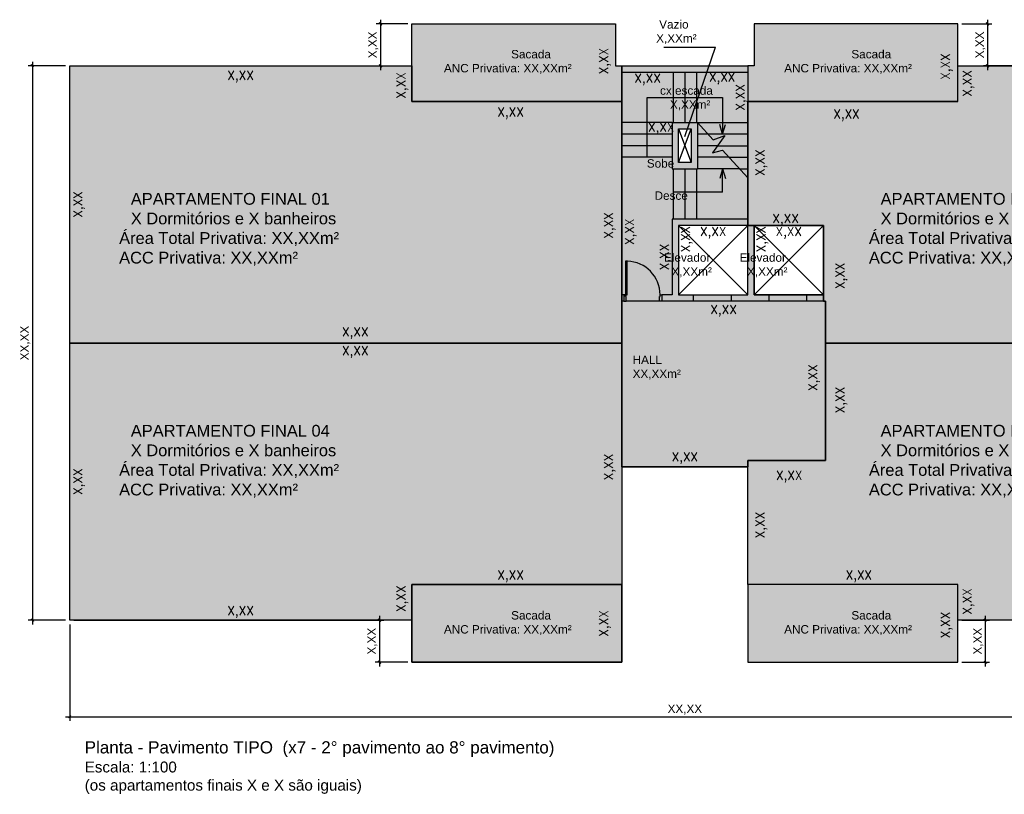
# Model space of a CAD drawing. Header units: millimetres. Extents: x -111 to 66, y -121 to 191.
# Tile 33 of 43: x -11 to 13, y 55 to 74. Entities that reach past the tile are written whole.
import ezdxf

# ---------------------------------------------------------------- set-up
doc = ezdxf.new("R2010")
doc.units = ezdxf.units.MM
doc.linetypes.add('HIDDEN2', pattern=[4.7625, 3.175, -1.5875])
for name, color, linetype in [('1', 1, 'Continuous'), ('2', 2, 'Continuous'), ('_CONSTR_COMP', 253, 'Continuous'), ('_CONSTR_PRINC', 5, 'Continuous'), ('_COTAS_EXT', 1, 'Continuous'), ('_COTAS_INT', 2, 'Continuous'), ('_DET_CONSTR', 2, 'Continuous'), ('_TEXTO_PRINCIPAL', 3, 'Continuous'), ('_VAZIO', 1, 'Continuous'), ('AR-HTC', 10, 'Continuous'), ('AR-POR', 1, 'Continuous'), ('AR-PRJ', 7, 'HIDDEN2')]:
    doc.layers.add(name, color=color, linetype=linetype)
doc.styles.add('Arial', font='arial.ttf')
doc.styles.get("Standard").update_dxf_attribs({"font": 'txt.shx'})
doc.styles.add('STYLE1', font='arial.ttf')
doc.styles.add('Technic', font='techl___.ttf')
doc.dimstyles.new('_LINHA CHAMADA', dxfattribs={"dimtxt": 0.2, "dimasz": 0.06, "dimexe": 0.1, "dimexo": 0.1, "dimgap": 0.05, "dimtad": 1, "dimzin": 1, "dimtxsty": 'Arial', "dimblk": 'OBLIQUE', "dimcen": 2.5, "dimdle": 0.1, "dimclrd": 256, "dimclre": 256, "dimclrt": 2, "dimadec": 0, "dimazin": 0, "dimtfac": 1, "dimtmove": 0, "dimatfit": 3, "dimfxl": 1, "dimarcsym": 0})
doc.dimstyles.new('SEM LINHA 3 CHAMADA', dxfattribs={"dimtxt": 0.21, "dimasz": 0.06, "dimexe": 0.05, "dimexo": 0.05, "dimgap": 0.01, "dimtad": 1, "dimdec": 3, "dimzin": 1, "dimtxsty": 'Standard', "dimblk": 'OBLIQUE', "dimcen": 2.5, "dimdle": 0.05, "dimse1": 1, "dimse2": 1, "dimsd1": 1, "dimsd2": 1, "dimclrd": 256, "dimclre": 256, "dimclrt": 2, "dimadec": 0, "dimazin": 0, "dimtfac": 1, "dimtdec": 3, "dimtmove": 0, "dimatfit": 3, "dimfxl": 1, "dimarcsym": 0})
doc.dimstyles.new('SEM LINHA CHAMADA', dxfattribs={"dimtxt": 0.21, "dimasz": 0.06, "dimexe": 0.05, "dimexo": 0.05, "dimgap": 0.01, "dimtad": 1, "dimzin": 1, "dimtxsty": 'Standard', "dimblk": 'OBLIQUE', "dimcen": 2.5, "dimdle": 0.05, "dimse1": 1, "dimse2": 1, "dimsd1": 1, "dimsd2": 1, "dimclrd": 256, "dimclre": 256, "dimclrt": 2, "dimadec": 0, "dimazin": 0, "dimtfac": 1, "dimtmove": 0, "dimatfit": 3, "dimfxl": 1, "dimarcsym": 0})

# ---------------------------------------------------------------- blocks, each defined once
blk = doc.blocks.new('Porta 80')
at = {"layer": 'AR-POR'}
for points in [[(168.164, 244.246), (168.214, 244.246), (168.214, 244.136), (168.204, 244.136), (168.204, 244.096), (168.164, 244.096), (168.164, 244.246)], [(169.064, 244.246), (169.014, 244.246), (169.014, 244.136), (169.024, 244.136), (169.024, 244.096), (169.064, 244.096), (169.064, 244.246)]]:
    blk.add_lwpolyline(points, dxfattribs=at)
blk.add_lwpolyline([(168.984, 243.296), (169.024, 243.296), (169.024, 244.096), (168.984, 244.096)], close=True, dxfattribs=at)
at = {"layer": 'AR-PRJ'}
blk.add_arc((169.004, 244.096), 0.8, 180, 268.5496, dxfattribs=at)
blk = doc.blocks.new('*D191')
at = {"layer": 'Defpoints', "color": 0}
for p in [(4.863, 68.889), (6.513, 68.889), (6.513, 68.582)]:
    blk.add_point(p, dxfattribs=at)
at = {"layer": '_COTAS_INT', "color": 2, "insert": (5.688, 68.715), "char_height": 0.21, "attachment_point": 5}
blk.add_mtext('X,XX', dxfattribs=at)
blk = doc.blocks.new('_OBLIQUE')
at = {"color": 0, "linetype": 'ByBlock'}
blk.add_line((-0.5, -0.5), (0.5, 0.5), dxfattribs=at)
blk = doc.blocks.new('*D192')
at = {"layer": 'Defpoints', "color": 0}
for p in [(4.863, 68.889), (4.863, 67.239), (5.192, 67.239)]:
    blk.add_point(p, dxfattribs=at)
at = {"layer": '_COTAS_INT', "color": 2, "insert": (5.059, 68.563), "char_height": 0.21, "attachment_point": 5, "rotation": 90}
blk.add_mtext('X,XX', dxfattribs=at)
blk = doc.blocks.new('*D193')
at = {"layer": 'Defpoints', "color": 0}
for p in [(4.713, 69.039), (4.69, 67.239), (4.713, 67.239)]:
    blk.add_point(p, dxfattribs=at)
at = {"layer": '_COTAS_INT', "color": 2, "insert": (4.557, 68.139), "char_height": 0.21, "attachment_point": 5, "rotation": 90}
blk.add_mtext('X,XX', dxfattribs=at)
blk = doc.blocks.new('*D194')
at = {"layer": 'Defpoints', "color": 0}
for p in [(3.513, 70.239), (3.513, 67.239), (3.859, 67.239)]:
    blk.add_point(p, dxfattribs=at)
at = {"layer": '_COTAS_INT', "color": 2, "insert": (3.727, 68.739), "char_height": 0.21, "attachment_point": 5, "rotation": 90}
blk.add_mtext('X,XX', dxfattribs=at)
blk = doc.blocks.new('*D195')
at = {"layer": 'Defpoints', "color": 0}
for p in [(3.513, 71.064), (3.513, 71.064), (4.713, 71.064)]:
    blk.add_point(p, dxfattribs=at)
at = {"layer": '_COTAS_INT', "color": 2, "insert": (4.45, 71.196), "char_height": 0.21, "attachment_point": 5}
blk.add_mtext('X,XX', dxfattribs=at)
blk = doc.blocks.new('*D196')
at = {"layer": 'Defpoints', "color": 0}
for p in [(3.513, 72.539), (4.738, 72.539), (3.513, 72.232)]:
    blk.add_point(p, dxfattribs=at)
at = {"layer": '_COTAS_INT', "color": 2, "insert": (4.126, 72.365), "char_height": 0.21, "attachment_point": 5}
blk.add_mtext('X,XX', dxfattribs=at)
blk = doc.blocks.new('*D197')
at = {"layer": 'Defpoints', "color": 0}
for p in [(5.288, 72.539), (6.513, 72.539), (5.288, 72.256)]:
    blk.add_point(p, dxfattribs=at)
at = {"layer": '_COTAS_INT', "color": 2, "insert": (5.901, 72.388), "char_height": 0.21, "attachment_point": 5}
blk.add_mtext('X,XX', dxfattribs=at)
blk = doc.blocks.new('*D198')
at = {"layer": 'Defpoints', "color": 0}
for p in [(6.513, 72.539), (6.494, 71.339), (6.513, 71.339)]:
    blk.add_point(p, dxfattribs=at)
at = {"layer": '_COTAS_INT', "color": 2, "insert": (6.361, 71.939), "char_height": 0.21, "attachment_point": 5, "rotation": 90}
blk.add_mtext('X,XX', dxfattribs=at)
blk = doc.blocks.new('*D199')
at = {"layer": '_COTAS_EXT', "lineweight": -2}
for p, q in [((-1.587, 73.689), (-2.337, 73.689)), ((-2.237, 73.789), (-2.237, 72.589)), ((-9.537, 72.689), (-2.137, 72.689))]:
    blk.add_line(p, q, dxfattribs=at)
at = {"layer": 'Defpoints', "color": 0}
for p in [(-1.487, 73.689), (-9.637, 72.689), (-2.237, 72.689)]:
    blk.add_point(p, dxfattribs=at)
at = {"layer": '_COTAS_EXT', "lineweight": -2, "xscale": 0.06, "yscale": 0.06, "zscale": 0.06}
for p, rotation in [((-2.237, 73.689), 90), ((-2.237, 72.689), 270)]:
    blk.add_blockref('_OBLIQUE', p, dxfattribs=dict(at, rotation=rotation))
at = {"layer": '_COTAS_EXT', "color": 2, "insert": (-2.407, 73.189), "char_height": 0.2, "attachment_point": 5, "rotation": 90, "style": 'Arial'}
blk.add_mtext('X,XX', dxfattribs=at)
blk = doc.blocks.new('*D200')
at = {"layer": '_COTAS_EXT', "lineweight": -2}
for p, q in [((-10.527, 72.789), (-10.527, 59.389)), ((-9.737, 72.689), (-10.627, 72.689)), ((-9.737, 59.489), (-10.627, 59.489))]:
    blk.add_line(p, q, dxfattribs=at)
at = {"layer": 'Defpoints', "color": 0}
for p in [(-9.637, 72.689), (-10.527, 59.489), (-9.637, 59.489)]:
    blk.add_point(p, dxfattribs=at)
at = {"layer": '_COTAS_EXT', "lineweight": -2, "xscale": 0.06, "yscale": 0.06, "zscale": 0.06}
for p, rotation in [((-10.527, 72.689), 90), ((-10.527, 59.489), 270)]:
    blk.add_blockref('_OBLIQUE', p, dxfattribs=dict(at, rotation=rotation))
at = {"layer": '_COTAS_EXT', "color": 2, "insert": (-10.697, 66.089), "char_height": 0.2, "attachment_point": 5, "rotation": 90, "style": 'Arial'}
blk.add_mtext('XX,XX', dxfattribs=at)
blk = doc.blocks.new('*D201')
at = {"layer": '_COTAS_EXT', "lineweight": -2}
for p, q in [((-2.259, 59.589), (-2.259, 58.389)), ((-9.537, 59.489), (-2.159, 59.489)), ((-1.587, 58.489), (-2.359, 58.489))]:
    blk.add_line(p, q, dxfattribs=at)
at = {"layer": 'Defpoints', "color": 0}
for p in [(-9.637, 59.489), (-2.259, 58.489), (-1.487, 58.489)]:
    blk.add_point(p, dxfattribs=at)
at = {"layer": '_COTAS_EXT', "lineweight": -2, "xscale": 0.06, "yscale": 0.06, "zscale": 0.06}
for p, rotation in [((-2.259, 59.489), 90), ((-2.259, 58.489), 270)]:
    blk.add_blockref('_OBLIQUE', p, dxfattribs=dict(at, rotation=rotation))
at = {"layer": '_COTAS_EXT', "color": 2, "insert": (-2.429, 58.989), "char_height": 0.2, "attachment_point": 5, "rotation": 90, "style": 'Arial'}
blk.add_mtext('X,XX', dxfattribs=at)
blk = doc.blocks.new('*D203')
at = {"layer": '_COTAS_EXT', "lineweight": -2}
for p, q in [((11.613, 73.689), (12.322, 73.689)), ((12.222, 73.789), (12.222, 72.589)), ((19.563, 72.689), (12.122, 72.689))]:
    blk.add_line(p, q, dxfattribs=at)
at = {"layer": 'Defpoints', "color": 0}
for p in [(11.513, 73.689), (12.222, 72.689), (19.663, 72.689)]:
    blk.add_point(p, dxfattribs=at)
at = {"layer": '_COTAS_EXT', "lineweight": -2, "xscale": 0.06, "yscale": 0.06, "zscale": 0.06}
for p, rotation in [((12.222, 73.689), 89.9999999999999), ((12.222, 72.689), 269.9999999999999)]:
    blk.add_blockref('_OBLIQUE', p, dxfattribs=dict(at, rotation=rotation))
at = {"layer": '_COTAS_EXT', "color": 2, "insert": (12.053, 73.189), "char_height": 0.2, "attachment_point": 5, "rotation": 90, "style": 'Arial'}
blk.add_mtext('X,XX', dxfattribs=at)
blk = doc.blocks.new('*D204')
at = {"layer": '_COTAS_EXT', "lineweight": -2}
for p, q in [((-9.637, 59.389), (-9.637, 57.091)), ((19.663, 59.389), (19.663, 57.091)), ((-9.737, 57.191), (19.763, 57.191))]:
    blk.add_line(p, q, dxfattribs=at)
at = {"layer": 'Defpoints', "color": 0}
for p in [(-9.637, 59.489), (19.663, 59.489), (19.663, 57.191)]:
    blk.add_point(p, dxfattribs=at)
at = {"layer": '_COTAS_EXT', "lineweight": -2, "xscale": 0.06, "yscale": 0.06, "zscale": 0.06, "rotation": 180}
blk.add_blockref('_OBLIQUE', (-9.637, 57.191), dxfattribs=at)
at = {"layer": '_COTAS_EXT', "lineweight": -2, "xscale": 0.06, "yscale": 0.06, "zscale": 0.06}
blk.add_blockref('_OBLIQUE', (19.663, 57.191), dxfattribs=at)
at = {"layer": '_COTAS_EXT', "color": 2, "insert": (5.013, 57.361), "char_height": 0.2, "attachment_point": 5, "style": 'Arial'}
blk.add_mtext('XX,XX', dxfattribs=at)
blk = doc.blocks.new('*D205')
at = {"layer": 'Defpoints', "color": 0}
for p in [(6.663, 68.889), (8.313, 68.889), (8.313, 68.582)]:
    blk.add_point(p, dxfattribs=at)
at = {"layer": '_COTAS_INT', "color": 2, "insert": (7.488, 68.715), "char_height": 0.21, "attachment_point": 5}
blk.add_mtext('X,XX', dxfattribs=at)
blk = doc.blocks.new('*D206')
at = {"layer": 'Defpoints', "color": 0}
for p in [(6.663, 68.889), (6.663, 67.239), (6.992, 67.239)]:
    blk.add_point(p, dxfattribs=at)
at = {"layer": '_COTAS_INT', "color": 2, "insert": (6.859, 68.563), "char_height": 0.21, "attachment_point": 5, "rotation": 90}
blk.add_mtext('X,XX', dxfattribs=at)
blk = doc.blocks.new('*D214')
at = {"layer": 'Defpoints', "color": 0}
for p in [(11.38, 73.274), (11.38, 72.074), (11.38, 72.074)]:
    blk.add_point(p, dxfattribs=at)
at = {"layer": '_COTAS_EXT', "color": 2, "insert": (11.247, 72.674), "char_height": 0.21, "attachment_point": 5, "rotation": 90}
blk.add_mtext('X,XX', dxfattribs=at)
blk = doc.blocks.new('*D215')
at = {"layer": 'Defpoints', "color": 0}
for p in [(3.513, 63.699), (6.513, 63.289), (6.513, 63.214)]:
    blk.add_point(p, dxfattribs=at)
at = {"layer": '_COTAS_EXT', "color": 2, "insert": (5.013, 63.346), "char_height": 0.21, "attachment_point": 5}
blk.add_mtext('X,XX', dxfattribs=at)
blk = doc.blocks.new('*D216')
at = {"layer": 'Defpoints', "color": 0}
for p in [(8.363, 67.089), (8.225, 64.512), (8.23, 64.512)]:
    blk.add_point(p, dxfattribs=at)
at = {"layer": '_COTAS_EXT', "color": 2, "insert": (8.092, 65.265), "char_height": 0.21, "attachment_point": 5, "rotation": 90}
blk.add_mtext('X,XX', dxfattribs=at)
blk = doc.blocks.new('*D217')
at = {"layer": 'Defpoints', "color": 0}
for p in [(3.273, 73.503), (3.242, 72.103), (3.273, 72.103)]:
    blk.add_point(p, dxfattribs=at)
at = {"layer": '_COTAS_EXT', "color": 2, "insert": (3.11, 72.803), "char_height": 0.21, "attachment_point": 5, "rotation": 90}
blk.add_mtext('X,XX', dxfattribs=at)
blk = doc.blocks.new('*D226')
at = {"layer": '_COTAS_EXT', "lineweight": -2}
for p, q in [((12.17, 58.389), (12.17, 59.589)), ((11.613, 59.489), (12.27, 59.489)), ((11.613, 58.489), (12.27, 58.489))]:
    blk.add_line(p, q, dxfattribs=at)
at = {"layer": 'Defpoints', "color": 0}
for p in [(11.513, 59.489), (12.17, 59.489), (11.513, 58.489)]:
    blk.add_point(p, dxfattribs=at)
at = {"layer": '_COTAS_EXT', "lineweight": -2, "xscale": 0.06, "yscale": 0.06, "zscale": 0.06}
for p, rotation in [((12.17, 59.489), 90), ((12.17, 58.489), 270)]:
    blk.add_blockref('_OBLIQUE', p, dxfattribs=dict(at, rotation=rotation))
at = {"layer": '_COTAS_EXT', "color": 2, "insert": (12, 58.989), "char_height": 0.2, "attachment_point": 5, "rotation": 90, "style": 'Arial'}
blk.add_mtext('X,XX', dxfattribs=at)
blk = doc.blocks.new('*D255')
at = {"layer": 'Defpoints', "color": 0}
for p in [(-9.637, 66.089), (-9.637, 59.489), (-9.277, 59.489)]:
    blk.add_point(p, dxfattribs=at)
at = {"layer": '_COTAS_INT', "color": 2, "insert": (-9.41, 62.789), "char_height": 0.21, "attachment_point": 5, "rotation": 90}
blk.add_mtext('X,XX', dxfattribs=at)
blk = doc.blocks.new('*D256')
at = {"layer": 'Defpoints', "color": 0}
for p in [(3.357, 66.089), (3.357, 60.339), (3.357, 60.339)]:
    blk.add_point(p, dxfattribs=at)
at = {"layer": '_COTAS_INT', "color": 2, "insert": (3.225, 63.139), "char_height": 0.21, "attachment_point": 5, "rotation": 90}
blk.add_mtext('X,XX', dxfattribs=at)
blk = doc.blocks.new('*D257')
at = {"layer": 'Defpoints', "color": 0}
for p in [(-9.637, 59.489), (-1.487, 59.55), (-1.487, 59.489)]:
    blk.add_point(p, dxfattribs=at)
at = {"layer": '_COTAS_INT', "color": 2, "insert": (-5.566, 59.683), "char_height": 0.21, "attachment_point": 5}
blk.add_mtext('X,XX', dxfattribs=at)
blk = doc.blocks.new('*D258')
at = {"layer": 'Defpoints', "color": 0}
for p in [(-1.487, 60.339), (3.513, 60.4), (3.513, 60.339)]:
    blk.add_point(p, dxfattribs=at)
at = {"layer": '_COTAS_INT', "color": 2, "insert": (0.863, 60.533), "char_height": 0.21, "attachment_point": 5}
blk.add_mtext('X,XX', dxfattribs=at)
blk = doc.blocks.new('*D259')
at = {"layer": 'Defpoints', "color": 0}
for p in [(-1.487, 60.339), (-1.582, 59.489), (-1.487, 59.489)]:
    blk.add_point(p, dxfattribs=at)
at = {"layer": '_COTAS_INT', "color": 2, "insert": (-1.715, 60.001), "char_height": 0.21, "attachment_point": 5, "rotation": 90}
blk.add_mtext('X,XX', dxfattribs=at)
blk = doc.blocks.new('*D260')
at = {"layer": 'Defpoints', "color": 0}
for p in [(-9.637, 65.68), (3.513, 65.741), (3.513, 65.68)]:
    blk.add_point(p, dxfattribs=at)
at = {"layer": '_COTAS_INT', "color": 2, "insert": (-2.837, 65.874), "char_height": 0.21, "attachment_point": 5}
blk.add_mtext('X,XX', dxfattribs=at)
blk = doc.blocks.new('*D261')
at = {"layer": 'Defpoints', "color": 0}
for p in [(6.513, 60.339), (11.513, 60.4), (11.513, 60.339)]:
    blk.add_point(p, dxfattribs=at)
at = {"layer": '_COTAS_INT', "color": 2, "insert": (9.156, 60.533), "char_height": 0.21, "attachment_point": 5}
blk.add_mtext('X,XX', dxfattribs=at)
blk = doc.blocks.new('*D262')
at = {"layer": 'Defpoints', "color": 0}
for p in [(11.513, 60.339), (11.513, 59.489), (11.898, 59.489)]:
    blk.add_point(p, dxfattribs=at)
at = {"layer": '_COTAS_INT', "color": 2, "insert": (11.766, 59.935), "char_height": 0.21, "attachment_point": 5, "rotation": 90}
blk.add_mtext('X,XX', dxfattribs=at)
blk = doc.blocks.new('*D264')
at = {"layer": 'Defpoints', "color": 0}
for p in [(8.363, 65.68), (19.663, 65.741), (19.663, 65.68)]:
    blk.add_point(p, dxfattribs=at)
at = {"layer": '_COTAS_INT', "color": 2, "insert": (14.253, 65.874), "char_height": 0.21, "attachment_point": 5}
blk.add_mtext('X,XX', dxfattribs=at)
blk = doc.blocks.new('*D265')
at = {"layer": 'Defpoints', "color": 0}
for p in [(8.363, 66.089), (8.363, 63.289), (8.871, 63.289)]:
    blk.add_point(p, dxfattribs=at)
at = {"layer": '_COTAS_INT', "color": 2, "insert": (8.738, 64.734), "char_height": 0.21, "attachment_point": 5, "rotation": 90}
blk.add_mtext('X,XX', dxfattribs=at)
blk = doc.blocks.new('*D266')
at = {"layer": 'Defpoints', "color": 0}
for p in [(6.513, 63.289), (6.513, 60.339), (6.968, 60.339)]:
    blk.add_point(p, dxfattribs=at)
at = {"layer": '_COTAS_INT', "color": 2, "insert": (6.835, 61.757), "char_height": 0.21, "attachment_point": 5, "rotation": 90}
blk.add_mtext('X,XX', dxfattribs=at)
blk = doc.blocks.new('*D267')
at = {"layer": 'Defpoints', "color": 0}
for p in [(6.513, 63.289), (8.363, 63.289), (8.363, 62.774)]:
    blk.add_point(p, dxfattribs=at)
at = {"layer": '_COTAS_INT', "color": 2, "insert": (7.498, 62.907), "char_height": 0.21, "attachment_point": 5}
blk.add_mtext('X,XX', dxfattribs=at)
blk = doc.blocks.new('*D268')
at = {"layer": 'Defpoints', "color": 0}
for p in [(-9.637, 72.689), (-9.637, 66.089), (-9.277, 66.089)]:
    blk.add_point(p, dxfattribs=at)
at = {"layer": '_COTAS_INT', "color": 2, "insert": (-9.41, 69.389), "char_height": 0.21, "attachment_point": 5, "rotation": 90}
blk.add_mtext('X,XX', dxfattribs=at)
blk = doc.blocks.new('*D270')
at = {"layer": 'Defpoints', "color": 0}
for p in [(19.663, 66.161), (8.363, 66.1), (19.663, 66.1)]:
    blk.add_point(p, dxfattribs=at)
at = {"layer": '_COTAS_EXT', "color": 2, "insert": (14.253, 66.294), "char_height": 0.21, "attachment_point": 5}
blk.add_mtext('X,XX', dxfattribs=at)
blk = doc.blocks.new('*D271')
at = {"layer": 'Defpoints', "color": 0}
for p in [(3.513, 66.19), (-9.637, 66.089), (3.513, 66.089)]:
    blk.add_point(p, dxfattribs=at)
at = {"layer": '_COTAS_INT', "color": 2, "insert": (-2.837, 66.323), "char_height": 0.21, "attachment_point": 5}
blk.add_mtext('X,XX', dxfattribs=at)
blk = doc.blocks.new('*D272')
at = {"layer": 'Defpoints', "color": 0}
for p in [(3.273, 60.111), (3.242, 58.711), (3.273, 58.711)]:
    blk.add_point(p, dxfattribs=at)
at = {"layer": '_COTAS_EXT', "color": 2, "insert": (3.11, 59.411), "char_height": 0.21, "attachment_point": 5, "rotation": 90}
blk.add_mtext('X,XX', dxfattribs=at)
blk = doc.blocks.new('*D273')
at = {"layer": 'Defpoints', "color": 0}
for p in [(11.38, 59.974), (11.38, 58.774), (11.38, 58.774)]:
    blk.add_point(p, dxfattribs=at)
at = {"layer": '_COTAS_EXT', "color": 2, "insert": (11.247, 59.374), "char_height": 0.21, "attachment_point": 5, "rotation": 90}
blk.add_mtext('X,XX', dxfattribs=at)
blk = doc.blocks.new('*D274')
at = {"layer": 'Defpoints', "color": 0}
for p in [(3.357, 71.839), (3.357, 66.089), (3.357, 66.089)]:
    blk.add_point(p, dxfattribs=at)
at = {"layer": '_COTAS_INT', "color": 2, "insert": (3.225, 68.889), "char_height": 0.21, "attachment_point": 5, "rotation": 90}
blk.add_mtext('X,XX', dxfattribs=at)
blk = doc.blocks.new('*D275')
at = {"layer": 'Defpoints', "color": 0}
for p in [(-1.487, 71.366), (3.513, 71.427), (3.513, 71.366)]:
    blk.add_point(p, dxfattribs=at)
at = {"layer": '_COTAS_INT', "color": 2, "insert": (0.863, 71.56), "char_height": 0.21, "attachment_point": 5}
blk.add_mtext('X,XX', dxfattribs=at)
blk = doc.blocks.new('*D276')
at = {"layer": 'Defpoints', "color": 0}
for p in [(-9.637, 72.24), (-1.487, 72.301), (-1.487, 72.24)]:
    blk.add_point(p, dxfattribs=at)
at = {"layer": '_COTAS_INT', "color": 2, "insert": (-5.566, 72.434), "char_height": 0.21, "attachment_point": 5}
blk.add_mtext('X,XX', dxfattribs=at)
blk = doc.blocks.new('*D277')
at = {"layer": 'Defpoints', "color": 0}
for p in [(-1.487, 72.689), (-1.582, 71.839), (-1.487, 71.839)]:
    blk.add_point(p, dxfattribs=at)
at = {"layer": '_COTAS_INT', "color": 2, "insert": (-1.715, 72.224), "char_height": 0.21, "attachment_point": 5, "rotation": 90}
blk.add_mtext('X,XX', dxfattribs=at)
blk = doc.blocks.new('*D278')
at = {"layer": 'Defpoints', "color": 0}
for p in [(8.313, 68.889), (8.363, 66.089), (8.871, 66.089)]:
    blk.add_point(p, dxfattribs=at)
at = {"layer": '_COTAS_INT', "color": 2, "insert": (8.738, 67.689), "char_height": 0.21, "attachment_point": 5, "rotation": 90}
blk.add_mtext('X,XX', dxfattribs=at)
blk = doc.blocks.new('*D279')
at = {"layer": 'Defpoints', "color": 0}
for p in [(7.638, 71.839), (6.968, 68.889), (7.888, 68.889)]:
    blk.add_point(p, dxfattribs=at)
at = {"layer": '_COTAS_INT', "color": 2, "insert": (6.835, 70.383), "char_height": 0.21, "attachment_point": 5, "rotation": 90}
blk.add_mtext('X,XX', dxfattribs=at)
blk = doc.blocks.new('*D280')
at = {"layer": 'Defpoints', "color": 0}
for p in [(11.513, 71.839), (6.513, 71.319), (11.513, 71.381)]:
    blk.add_point(p, dxfattribs=at)
at = {"layer": '_COTAS_INT', "color": 2, "insert": (8.863, 71.513), "char_height": 0.21, "attachment_point": 5}
blk.add_mtext('X,XX', dxfattribs=at)
blk = doc.blocks.new('*D281')
at = {"layer": 'Defpoints', "color": 0}
for p in [(11.513, 72.685), (11.513, 71.839), (11.898, 71.839)]:
    blk.add_point(p, dxfattribs=at)
at = {"layer": '_COTAS_INT', "color": 2, "insert": (11.766, 72.272), "char_height": 0.21, "attachment_point": 5, "rotation": 90}
blk.add_mtext('X,XX', dxfattribs=at)
blk = doc.blocks.new('*D345')
at = {"layer": 'Defpoints', "color": 0}
for p in [(6.513, 68.889), (8.313, 68.889), (8.313, 68.889)]:
    blk.add_point(p, dxfattribs=at)
at = {"layer": '_COTAS_INT', "color": 2, "insert": (7.413, 69.021), "char_height": 0.21, "attachment_point": 5}
blk.add_mtext('X,XX', dxfattribs=at)
blk = doc.blocks.new('*D346')
at = {"layer": 'Defpoints', "color": 0}
for p in [(11.513, 72.689), (19.663, 72.689), (19.663, 72.254)]:
    blk.add_point(p, dxfattribs=at)
at = {"layer": '_COTAS_INT', "color": 2, "insert": (15.588, 72.386), "char_height": 0.21, "attachment_point": 5}
blk.add_mtext('x,xx', dxfattribs=at)
blk = doc.blocks.new('*D347')
at = {"layer": 'Defpoints', "color": 0}
for p in [(8.363, 66.724), (3.513, 66.089), (8.363, 66.089)]:
    blk.add_point(p, dxfattribs=at)
at = {"layer": '_COTAS_EXT', "color": 2, "insert": (5.938, 66.856), "char_height": 0.21, "attachment_point": 5}
blk.add_mtext('X,XX', dxfattribs=at)

msp = doc.modelspace()

# ---------------------------------------------------------------- hatches: boundary and pattern name
at = {"layer": '_CONSTR_COMP'}
h = msp.add_hatch(color=253, dxfattribs=at)
h.dxf.hatch_style = 1
h.paths.add_polyline_path([(-9.6369, 72.6887), (-1.4869, 72.6887), (-1.4869, 71.8387), (3.5131, 71.8387), (3.5131, 66.0887), (-9.6369, 66.0887)])
h = msp.add_hatch(color=253, dxfattribs=at)
h.dxf.hatch_style = 1
h.paths.add_polyline_path([(6.5131, 71.8387), (11.5131, 71.8387), (11.5131, 72.6887), (19.6631, 72.6887), (19.6631, 66.0887), (8.3631, 66.0887), (8.3631, 67.0887), (8.3131, 67.0887), (8.3131, 68.8887), (6.5131, 68.8887), (6.5131, 71.8387), (11.5131, 71.8387)])
h = msp.add_hatch(color=253, dxfattribs=at)
h.dxf.hatch_style = 1
h.paths.add_polyline_path([(-9.6369, 66.0887), (3.5131, 66.0887), (3.5131, 60.3387), (-1.4869, 60.3387), (-1.4869, 59.4887), (-9.6369, 59.4887)])
h = msp.add_hatch(color=253, dxfattribs=at)
h.dxf.hatch_style = 1
h.paths.add_polyline_path([(6.5131, 63.2887), (8.3631, 63.2887), (8.3631, 66.0887), (19.6631, 66.0887), (19.6631, 59.4887), (11.5131, 59.4887), (11.5131, 60.3387), (6.5131, 60.3387)])
at = {"layer": 'AR-HTC'}
h = msp.add_hatch(color=21, dxfattribs=at)
h.dxf.hatch_style = 1
h.paths.add_polyline_path([(-1.4869, 71.8387), (-1.4869, 73.6887), (3.3631, 73.6887), (3.3631, 72.6887), (3.5131, 72.6887), (3.5131, 71.8387)])
h = msp.add_hatch(color=21, dxfattribs=at)
h.dxf.hatch_style = 1
h.paths.add_polyline_path([(11.5131, 71.8387), (11.5131, 73.6887), (6.6631, 73.6887), (6.6631, 72.6887), (6.5131, 72.6887), (6.5131, 71.8387)])
h = msp.add_hatch(color=21, dxfattribs=at)
h.dxf.hatch_style = 1
h.paths.add_polyline_path([(8.3631, 67.0887), (8.3131, 67.0887), (8.3131, 67.2387), (6.6631, 67.2387), (6.6631, 68.8887), (6.5131, 68.8887), (6.5131, 67.2387), (4.8631, 67.2387), (4.8631, 68.8887), (6.5131, 68.8887), (6.5131, 72.6887), (3.5131, 72.6887), (3.5131, 71.8387), (3.5131, 63.1387), (6.5131, 63.1387), (6.5131, 63.2887), (8.3631, 63.2887)])
h.paths.add_polyline_path([(5.1631, 70.3887), (4.8631, 70.3887), (4.8631, 71.1887), (5.1631, 71.1887)], flags=16)
h = msp.add_hatch(color=21, dxfattribs=at)
h.dxf.hatch_style = 1
h.paths.add_polyline_path([(3.5131, 60.3387), (-1.4869, 60.3387), (-1.4869, 59.4887), (-1.4869, 58.4887), (3.5131, 58.4887), (3.5131, 59.4887)])
h = msp.add_hatch(color=21, dxfattribs=at)
h.dxf.hatch_style = 1
h.paths.add_polyline_path([(11.5131, 60.3387), (6.5131, 60.3387), (6.5131, 59.4887), (6.5131, 58.4887), (11.5131, 58.4887), (11.5131, 59.4887)])

# ---------------------------------------------------------------- linework, layer by layer
at = {"layer": '1'}
msp.add_line((3.5131, 63.1387), (6.5131, 63.1387), dxfattribs=at)
at = {"layer": '2'}
for p, q in [((3.3631, 72.6887), (3.5131, 72.6887)), ((4.7381, 72.5387), (4.7381, 71.3387)), ((5.0131, 72.5387), (5.0131, 71.3387)), ((5.2881, 72.5387), (5.2881, 71.3387))]:
    msp.add_line(p, q, dxfattribs=at)
at = {"layer": '_CONSTR_PRINC'}
for p, q in [((3.5131, 72.5387), (6.5131, 72.5387)), ((4.7131, 71.3387), (5.3131, 71.3387)), ((4.7131, 71.3387), (4.7131, 70.2387)), ((5.3131, 71.3387), (5.3131, 70.2387)), ((5.3131, 71.3387), (5.6879, 70.9304)), ((5.9618, 71.028), (5.6686, 70.6207)), ((5.6879, 70.9304), (5.9618, 71.028)), ((5.6686, 70.6207), (5.9131, 70.685)), ((5.9131, 70.685), (6.5131, 70.0251)), ((4.7131, 70.2387), (5.3131, 70.2387)), ((6.5131, 69.0387), (4.7131, 69.0387)), ((4.7131, 69.0387), (4.7131, 67.2387)), ((6.6631, 68.8887), (6.6631, 67.2387)), ((3.5631, 67.2387), (3.5131, 67.2387)), ((3.5631, 67.0887), (3.5131, 67.0887)), ((3.5131, 67.0887), (3.5131, 63.1387)), ((3.5631, 67.2387), (3.5631, 67.0887)), ((4.7131, 67.2387), (4.4631, 67.2387)), ((4.4631, 67.2387), (4.4631, 67.0887)), ((4.7131, 67.0887), (4.4631, 67.0887)), ((5.2131, 67.0887), (4.7131, 67.0887)), ((5.2131, 67.2387), (5.2131, 67.0887)), ((6.1131, 67.2387), (6.1131, 67.0887)), ((7.0131, 67.0887), (6.1131, 67.0887)), ((7.0131, 67.2387), (6.6631, 67.2387)), ((7.0131, 67.2387), (7.0131, 67.0887)), ((8.3131, 67.2387), (7.9131, 67.2387)), ((7.9131, 67.2387), (7.9131, 67.0887)), ((8.3631, 67.0887), (7.9131, 67.0887)), ((8.3631, 63.2887), (8.3631, 67.0887)), ((8.3631, 63.2887), (6.5131, 63.2887)), ((6.5131, 60.3387), (6.5131, 63.2887)), ((19.6631, 59.4887), (11.5131, 59.4887)), ((12.3881, 59.4887), (11.5131, 59.4887))]:
    msp.add_line(p, q, dxfattribs=at)
at = {"layer": '_CONSTR_PRINC', "color": 1}
msp.add_line((7.9131, 67.2387), (7.0131, 67.2387), dxfattribs=at)
at = {"layer": '_CONSTR_PRINC'}
for points in [[(-1.4869, 71.8387), (-1.4869, 73.6887), (3.3631, 73.6887), (3.3631, 72.6887), (3.5131, 72.6887), (3.5131, 71.8387)], [(11.5131, 71.8387), (11.5131, 73.6887), (6.6631, 73.6887), (6.6631, 72.6887), (6.5131, 72.6887), (6.5131, 71.8387)], [(-9.6369, 72.6887), (-1.4869, 72.6887), (-1.4869, 71.8387), (3.5131, 71.8387), (3.5131, 66.0887), (-9.6369, 66.0887)], [(6.5131, 71.8387), (11.5131, 71.8387), (11.5131, 72.6887), (19.6631, 72.6887), (19.6631, 66.0887), (8.3631, 66.0887), (8.3631, 67.0887), (8.3131, 67.0887), (8.3131, 68.8887), (6.5131, 68.8887), (6.5131, 71.8387), (11.5131, 71.8387)], [(4.8631, 71.1887), (5.1631, 71.1887), (5.1631, 70.3887), (4.8631, 70.3887)], [(6.5131, 68.8887), (4.8631, 68.8887), (4.8631, 67.2387), (6.5131, 67.2387)], [(6.6631, 68.8887), (8.3131, 68.8887), (8.3131, 67.2387), (6.6631, 67.2387)], [(-9.6369, 66.0887), (3.5131, 66.0887), (3.5131, 60.3387), (-1.4869, 60.3387), (-1.4869, 59.4887), (-9.6369, 59.4887)], [(6.5131, 63.2887), (8.3631, 63.2887), (8.3631, 66.0887), (19.6631, 66.0887), (19.6631, 59.4887), (11.5131, 59.4887), (11.5131, 60.3387), (6.5131, 60.3387)], [(3.5131, 58.4887), (-1.4869, 58.4887), (-1.4869, 60.3387), (3.5131, 60.3387)], [(6.5131, 58.4887), (11.5131, 58.4887), (11.5131, 60.3387), (6.5131, 60.3387)]]:
    msp.add_lwpolyline(points, close=True, dxfattribs=at)
msp.add_lwpolyline([(3.5131, 72.6887), (6.5131, 72.6887), (6.5131, 68.8887), (6.6631, 68.8887), (6.6631, 67.2387), (8.3131, 67.2387), (8.3131, 67.0887), (8.3631, 67.0887), (8.3631, 63.2887), (6.5131, 63.2887), (6.5131, 63.1387), (3.5131, 63.1387), (3.5131, 71.8387), (3.5131, 72.6887)], dxfattribs=at)
at = {"layer": '_COTAS_EXT'}
for p in [(4.5102, 73.1352), (5.0145, 71.0112)]:
    msp.add_line(p, (5.7455, 73.1352), dxfattribs=at)
at = {"layer": '_COTAS_INT'}
msp.add_lwpolyline([(3.5131, 58.4887), (-1.4869, 58.4887), (-1.4869, 60.3387), (3.5131, 60.3387)], close=True, dxfattribs=at)
at = {"layer": '_DET_CONSTR'}
for p, q in [((4.7131, 71.3387), (3.5131, 71.3387)), ((5.3131, 71.3387), (6.5131, 71.3387)), ((5.9131, 71.0637), (5.8426, 71.2921)), ((5.9131, 71.0637), (5.9836, 71.2921)), ((4.7131, 71.0637), (3.5131, 71.0637)), ((6.5131, 71.0637), (5.5655, 71.0637)), ((4.7131, 70.7887), (3.5131, 70.7887)), ((5.7896, 70.7887), (6.5131, 70.7887)), ((4.7131, 70.5137), (3.5131, 70.5137)), ((6.0688, 70.5137), (6.5131, 70.5137)), ((4.7381, 70.2387), (4.7381, 69.0387)), ((5.0131, 70.2387), (5.0131, 69.0387)), ((5.2881, 70.2387), (5.2881, 69.0387)), ((6.3189, 70.2387), (5.3131, 70.2387)), ((5.9131, 70.2387), (5.8426, 70.0103)), ((5.9131, 70.2387), (5.9836, 70.0103)), ((5.9131, 69.6835), (5.9131, 70.2387)), ((6.3189, 70.2387), (6.5131, 70.2387)), ((5.9131, 69.6835), (4.7381, 69.6835)), ((4.4131, 67.0887), (3.6131, 67.0887)), ((6.1131, 67.0887), (5.2131, 67.0887)), ((7.9131, 67.0887), (7.0131, 67.0887))]:
    msp.add_line(p, q, dxfattribs=at)
at = {"layer": '_DET_CONSTR', "linetype": 'HIDDEN2'}
for p, q in [((5.5655, 71.0637), (5.3131, 71.0637)), ((5.7896, 70.7887), (5.3131, 70.7887)), ((6.0688, 70.5137), (5.3131, 70.5137))]:
    msp.add_line(p, q, dxfattribs=at)
at = {"layer": '_DET_CONSTR'}
msp.add_lwpolyline([(4.1131, 70.5137), (4.1131, 71.9387), (5.9131, 71.9387), (5.9131, 71.0637)], dxfattribs=at)
msp.add_lwpolyline([(3.5131, 60.3387), (-1.4869, 60.3387), (-1.4869, 58.4887), (3.5131, 58.4887)], close=True, dxfattribs=at)
at = {"layer": '_VAZIO'}
for p, q in [((4.8631, 71.1887), (5.1631, 70.3887)), ((4.8631, 70.3887), (5.1631, 71.1887)), ((4.8631, 68.8887), (6.5131, 67.2387)), ((4.8631, 67.2387), (6.5131, 68.8887)), ((6.6631, 68.8887), (8.3131, 67.2387)), ((6.6631, 67.2387), (8.3131, 68.8887))]:
    msp.add_line(p, q, dxfattribs=at)
at = {"layer": 'AR-HTC'}
for p, q in [((6.5131, 69.0387), (6.5131, 68.8887)), ((3.5131, 67.2387), (3.5131, 67.0887))]:
    msp.add_line(p, q, dxfattribs=at)

# ---------------------------------------------------------------- block references
at = {"layer": '_DET_CONSTR', "rotation": 180}
msp.add_blockref('Porta 80', (172.6267, 311.3344), dxfattribs=at)

# ---------------------------------------------------------------- texts
at = {"layer": '_TEXTO_PRINCIPAL', "attachment_point": 1}
for s, insert, char_height, style in [('\\pxi-1.7113;Vazio\\P\\pi-2.068;X,XXm²', (4.7434, 73.7782), 0.2, 'Arial'), ('\\pxi-2.3348,qc;{\\fArial|b0|i0|c0|p34;Sacada\\P\\pi-7.8646;ANC Privativa: XX,XXm²}', (0.8478, 73.0686), 0.2, 'Technic'), ('\\pxi-2.3348,qc;{\\fArial|b0|i0|c0|p34;Sacada\\P\\pi-7.8646;ANC Privativa: XX,XXm²}', (8.9511, 73.0686), 0.2, 'Technic'), ('\\pxi-2.9291,qc;cx escada\\P\\pi-2.046;X,XXm²', (5.0076, 72.2024), 0.2, 'Arial'), ('\\pxqc;Sobe', (4.1072, 70.4662), 0.2, 'Arial'), ('\\pxi-6.8693;APARTAMENTO FINAL 01\\PX Dormitórios e X banheiros\\P\\pi-7.8646;Área Total Privativa: XX,XXm²\\PACC Privativa: XX,XXm²', (-6.2581, 69.6632), 0.28, 'Arial'), ('\\pxqc;Desce', (4.2919, 69.7), 0.2, 'Arial'), ('\\pxi-6.8693;APARTAMENTO FINAL 02\\PX Dormitórios e X banheiros\\P\\pi-7.8646;Área Total Privativa: XX,XXm²\\PACC Privativa: XX,XXm²', (11.598, 69.6632), 0.28, 'Arial'), ('\\pxi-2.9291;Elevador\\P\\pi-2.046;X,XXm²', (5.1025, 68.2248), 0.2, 'Arial'), ('\\pxi-2.9291;Elevador\\P\\pi-2.046;X,XXm²', (6.9025, 68.2248), 0.2, 'Arial'), ('\\pxi-7.8646;HALL\\PXX,XXm²', (5.3417, 65.7907), 0.2, 'Arial'), ('\\pxi-6.8693;APARTAMENTO FINAL 04\\PX Dormitórios e X banheiros\\P\\pi-7.8646;Área Total Privativa: XX,XXm²\\PACC Privativa: XX,XXm²', (-6.2581, 64.1404), 0.28, 'Arial'), ('\\pxi-6.8693;APARTAMENTO FINAL 03\\PX Dormitórios e X banheiros\\P\\pi-7.8646;Área Total Privativa: XX,XXm²\\PACC Privativa: XX,XXm²', (11.598, 64.1404), 0.28, 'Arial'), ('\\pxi-2.3348,qc;{\\fArial|b0|i0|c0|p34;Sacada\\P\\pi-7.8646;ANC Privativa: XX,XXm²}', (0.8478, 59.7045), 0.2, 'Technic'), ('\\pxi-2.3348,qc;{\\fArial|b0|i0|c0|p34;Sacada\\P\\pi-7.8646;ANC Privativa: XX,XXm²}', (8.9511, 59.7045), 0.2, 'Technic')]:
    msp.add_mtext(s, dxfattribs=dict(at, insert=insert, char_height=char_height, style=style))
at = {"layer": '_TEXTO_PRINCIPAL', "insert": (-9.2805, 56.6057), "char_height": 0.2592, "width": 12.610397, "attachment_point": 1, "style": 'STYLE1'}
msp.add_mtext('{\\H1.12x;Planta - Pavimento TIPO  (x7 - 2° pavimento ao 8° pavimento)\\P}Escala: 1:100\\P(os apartamentos finais X e X são iguais)', dxfattribs=at)

# ---------------------------------------------------------------- dimensions: what is measured, and where the dimension line sits
at = {"layer": '_COTAS_EXT'}
for base, p1, p2, angle, text, dimstyle, picture, middle in [((-2.2373, 72.6887), (-1.4869, 73.6887), (-9.6369, 72.6887), 90, 'X,XX', '_LINHA CHAMADA', '*D199', (-2.407, 73.1887)), ((12.2225, 72.6887), (11.5131, 73.6887), (19.6631, 72.6887), 90, 'X,XX', '_LINHA CHAMADA', '*D203', (12.0528, 73.1887)), ((3.2421, 72.1026), (3.2731, 73.5026), (3.2731, 72.1026), 90, 'X,XX', 'SEM LINHA CHAMADA', '*D217', (3.1096, 72.8026)), ((-10.5273, 59.4887), (-9.6369, 72.6887), (-9.6369, 59.4887), 90, 'XX,XX', '_LINHA CHAMADA', '*D200', (-10.697, 66.0887)), ((6.5131, 63.2137), (3.5131, 63.6986), (6.5131, 63.2887), 180, 'X,XX', 'SEM LINHA CHAMADA', '*D215', (5.0131, 63.3462)), ((3.2421, 58.7111), (3.2731, 60.1111), (3.2731, 58.7111), 90, 'X,XX', 'SEM LINHA CHAMADA', '*D272', (3.1096, 59.4111)), ((-2.2594, 58.4887), (-9.6369, 59.4887), (-1.4869, 58.4887), 90, 'X,XX', '_LINHA CHAMADA', '*D201', (-2.4291, 58.9887)), ((12.1696, 59.4887), (11.5131, 58.4887), (11.5131, 59.4887), 90, 'X,XX', '_LINHA CHAMADA', '*D226', (11.9999, 58.9887))]:
    dim = msp.add_linear_dim(base=base, p1=p1, p2=p2, angle=angle, text=text, dimstyle=dimstyle, dxfattribs=at)
    dim.commit()
    dim.dimension.update_dxf_attribs({"geometry": picture, "text_midpoint": middle})
for base, p1, p2, picture, middle in [((11.3798, 72.074), (11.3798, 73.274), (11.3798, 72.074), '*D214', (11.3798, 72.674)), ((8.2249, 64.512), (8.3631, 67.0887), (8.2296, 64.512), '*D216', (8.2249, 65.2655)), ((11.3798, 58.7737), (11.3798, 59.9737), (11.3798, 58.7737), '*D273', (11.3798, 59.3737))]:
    dim = msp.add_linear_dim(base=base, p1=p1, p2=p2, angle=90, text='X,XX', dimstyle='SEM LINHA CHAMADA', dxfattribs=at)
    dim.commit()
    dim.dimension.update_dxf_attribs({"geometry": picture, "text_midpoint": middle, "dimtype": 160})
for base, p1, p2, text, dimstyle, picture, middle in [((8.3631, 66.7237), (3.5131, 66.0887), (8.3631, 66.0887), 'X,XX', 'SEM LINHA CHAMADA', '*D347', (5.9381, 66.8562)), ((19.6631, 57.1914), (-9.6369, 59.4887), (19.6631, 59.4887), 'XX,XX', '_LINHA CHAMADA', '*D204', (5.0131, 57.3611))]:
    dim = msp.add_linear_dim(base=base, p1=p1, p2=p2, text=text, dimstyle=dimstyle, dxfattribs=at)
    dim.commit()
    dim.dimension.update_dxf_attribs({"geometry": picture, "text_midpoint": middle})
dim = msp.add_linear_dim(base=(19.6631, 66.1614), p1=(8.3631, 66.0997), p2=(19.6631, 66.0997), text='X,XX', dimstyle='SEM LINHA CHAMADA', dxfattribs=at)
dim.commit()
dim.dimension.update_dxf_attribs({"geometry": '*D270', "text_midpoint": (14.2528, 66.1614), "dimtype": 160})
at = {"layer": '_COTAS_INT'}
for base, p1, p2, picture, middle in [((-9.277, 66.0887), (-9.6369, 72.6887), (-9.6369, 66.0887), '*D268', (-9.4095, 69.3887)), ((6.4939, 71.3387), (6.5131, 72.5387), (6.5131, 71.3387), '*D198', (6.3614, 71.9387)), ((3.8592, 67.2387), (3.5131, 70.2387), (3.5131, 67.2387), '*D194', (3.7267, 68.7387)), ((4.69, 67.2387), (4.7131, 69.0387), (4.7131, 67.2387), '*D193', (4.5575, 68.1387)), ((-9.277, 59.4887), (-9.6369, 66.0887), (-9.6369, 59.4887), '*D255', (-9.4095, 62.7887))]:
    dim = msp.add_linear_dim(base=base, p1=p1, p2=p2, angle=90, text='X,XX', dimstyle='SEM LINHA CHAMADA', dxfattribs=at)
    dim.commit()
    dim.dimension.update_dxf_attribs({"geometry": picture, "text_midpoint": middle})
for base, p1, p2, dimstyle, picture, middle in [((-1.4869, 72.3015), (-9.6369, 72.2398), (-1.4869, 72.2398), 'SEM LINHA CHAMADA', '*D276', (-5.5661, 72.3015)), ((5.2881, 72.2559), (6.5131, 72.5387), (5.2881, 72.5387), 'SEM LINHA 3 CHAMADA', '*D197', (5.9006, 72.2559)), ((11.5131, 71.3808), (6.5131, 71.3191), (11.5131, 71.8387), 'SEM LINHA CHAMADA', '*D280', (8.8631, 71.3808)), ((3.5131, 71.4273), (-1.4869, 71.3656), (3.5131, 71.3656), 'SEM LINHA CHAMADA', '*D275', (0.8631, 71.4273)), ((3.5131, 71.0637), (4.7131, 71.0637), (3.5131, 71.0637), 'SEM LINHA CHAMADA', '*D195', (4.4503, 71.0637)), ((3.5131, 66.1903), (-9.6369, 66.0887), (3.5131, 66.0887), 'SEM LINHA CHAMADA', '*D271', (-2.837, 66.1903)), ((3.5131, 65.7414), (-9.6369, 65.6797), (3.5131, 65.6797), 'SEM LINHA CHAMADA', '*D260', (-2.837, 65.7414)), ((19.6631, 65.7414), (8.3631, 65.6797), (19.6631, 65.6797), 'SEM LINHA CHAMADA', '*D264', (14.2528, 65.7414)), ((8.3631, 62.7742), (6.5131, 63.2887), (8.3631, 63.2887), 'SEM LINHA CHAMADA', '*D267', (7.4976, 62.7742)), ((3.5131, 60.4004), (-1.4869, 60.3387), (3.5131, 60.3387), 'SEM LINHA CHAMADA', '*D258', (0.8631, 60.4004)), ((11.5131, 60.4004), (6.5131, 60.3387), (11.5131, 60.3387), 'SEM LINHA CHAMADA', '*D261', (9.1558, 60.4004)), ((-1.4869, 59.5504), (-9.6369, 59.4887), (-1.4869, 59.4887), 'SEM LINHA CHAMADA', '*D257', (-5.5661, 59.5504))]:
    dim = msp.add_linear_dim(base=base, p1=p1, p2=p2, text='X,XX', dimstyle=dimstyle, dxfattribs=at)
    dim.commit()
    dim.dimension.update_dxf_attribs({"geometry": picture, "text_midpoint": middle, "dimtype": 160})
for base, p1, p2, dimstyle, picture, middle in [((-1.5822, 71.8387), (-1.4869, 72.6887), (-1.4869, 71.8387), 'SEM LINHA 3 CHAMADA', '*D277', (-1.5822, 72.224)), ((11.8984, 71.8387), (11.5131, 72.6847), (11.5131, 71.8387), 'SEM LINHA 3 CHAMADA', '*D281', (11.8984, 72.2722)), ((3.3571, 66.0887), (3.3571, 71.8387), (3.3571, 66.0887), 'SEM LINHA CHAMADA', '*D274', (3.3571, 68.8887)), ((6.9677, 68.8887), (7.6375, 71.8387), (7.8875, 68.8887), 'SEM LINHA 3 CHAMADA', '*D279', (6.9677, 70.3831)), ((5.1917, 67.2387), (4.8631, 68.8887), (4.8631, 67.2387), 'SEM LINHA CHAMADA', '*D192', (5.1917, 68.5628)), ((6.9917, 67.2387), (6.6631, 68.8887), (6.6631, 67.2387), 'SEM LINHA CHAMADA', '*D206', (6.9917, 68.5628)), ((8.8706, 66.0887), (8.3131, 68.8887), (8.3631, 66.0887), 'SEM LINHA 3 CHAMADA', '*D278', (8.8706, 67.6891)), ((3.3571, 60.3387), (3.3571, 66.0887), (3.3571, 60.3387), 'SEM LINHA CHAMADA', '*D256', (3.3571, 63.1387)), ((8.8706, 63.2887), (8.3631, 66.0887), (8.3631, 63.2887), 'SEM LINHA 3 CHAMADA', '*D265', (8.8706, 64.7336)), ((6.9677, 60.3387), (6.5131, 63.2887), (6.5131, 60.3387), 'SEM LINHA 3 CHAMADA', '*D266', (6.9677, 61.7571)), ((-1.5822, 59.4887), (-1.4869, 60.3387), (-1.4869, 59.4887), 'SEM LINHA 3 CHAMADA', '*D259', (-1.5822, 60.0012)), ((11.8984, 59.4887), (11.5131, 60.3387), (11.5131, 59.4887), 'SEM LINHA 3 CHAMADA', '*D262', (11.8984, 59.9353))]:
    dim = msp.add_linear_dim(base=base, p1=p1, p2=p2, angle=90, text='X,XX', dimstyle=dimstyle, dxfattribs=at)
    dim.commit()
    dim.dimension.update_dxf_attribs({"geometry": picture, "text_midpoint": middle, "dimtype": 160})
for base, p1, p2, text, dimstyle, picture, middle in [((3.5131, 72.2322), (4.7381, 72.5387), (3.5131, 72.5387), 'X,XX', 'SEM LINHA 3 CHAMADA', '*D196', (4.1256, 72.3647)), ((19.6631, 72.254), (11.5131, 72.6887), (19.6631, 72.6887), 'x,xx', 'SEM LINHA 3 CHAMADA', '*D346', (15.5881, 72.3865)), ((8.3131, 68.8887), (6.5131, 68.8887), (8.3131, 68.8887), 'X,XX', 'SEM LINHA 3 CHAMADA', '*D345', (7.4131, 69.0212)), ((6.5131, 68.5824), (4.8631, 68.8887), (6.5131, 68.8887), 'X,XX', 'SEM LINHA CHAMADA', '*D191', (5.6881, 68.7149)), ((8.3131, 68.5824), (6.6631, 68.8887), (8.3131, 68.8887), 'X,XX', 'SEM LINHA CHAMADA', '*D205', (7.4881, 68.7149))]:
    dim = msp.add_linear_dim(base=base, p1=p1, p2=p2, text=text, dimstyle=dimstyle, dxfattribs=at)
    dim.commit()
    dim.dimension.update_dxf_attribs({"geometry": picture, "text_midpoint": middle})

doc.saveas('drawing.dxf')
